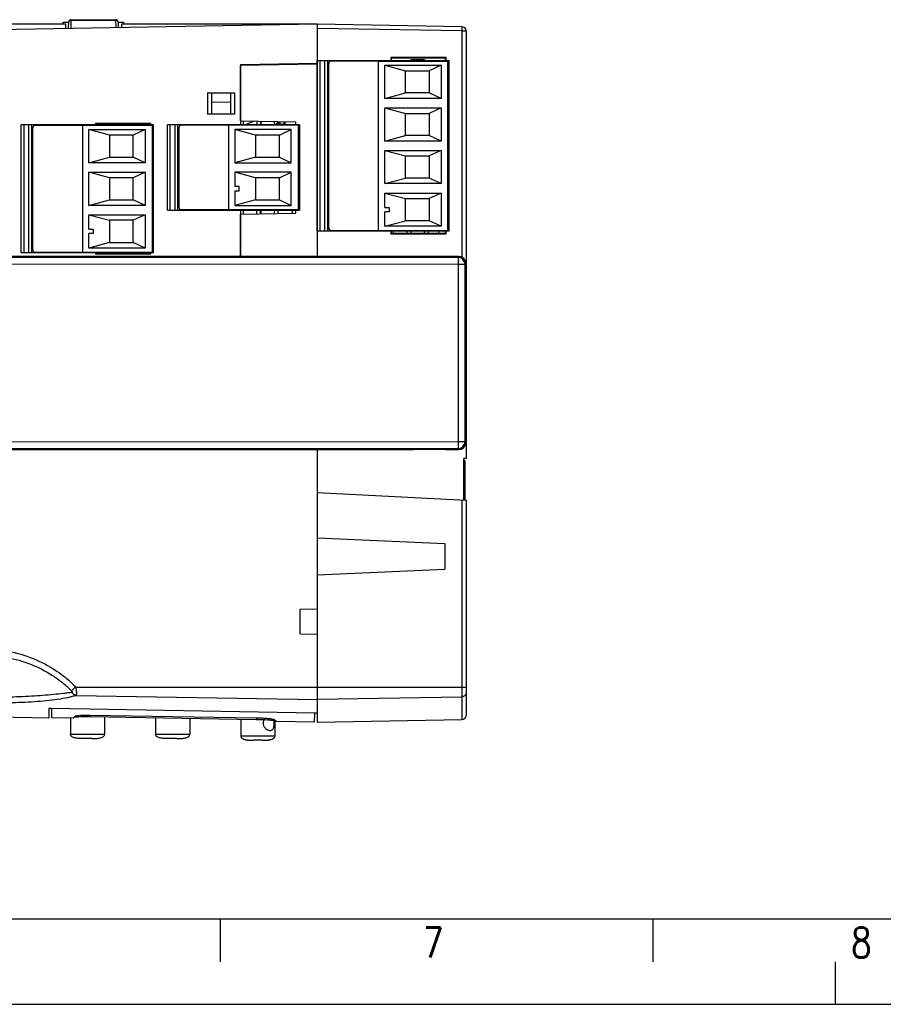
# Model space of a CAD drawing. Extents: x 0 to 594, y 0 to 420.
# Tile 3 of 16: x 306 to 408, y 0 to 116. Entities that reach past the tile are written whole.
import ezdxf

# ---------------------------------------------------------------- set-up
doc = ezdxf.new("R2010")
doc.units = 0
doc.header["$LTSCALE"] = 32.67
doc.layers.get('0').update_dxf_attribs({"linetype": 'CONTINUOUS'})
for name, color, linetype in [('02___PRT_ALL_AXES', 7, 'CONTINUOUS'), ('03__EJES', 7, 'CONTINUOUS'), ('DESMOLDEO', 7, 'CONTINUOUS'), ('REDONDEOS', 7, 'CONTINUOUS')]:
    doc.layers.add(name, color=color, linetype=linetype)
doc.styles.get("Standard").update_dxf_attribs({"font": 'SIMPLEX.SHX', "width": 0.8})

msp = doc.modelspace()

# ---------------------------------------------------------------- linework, layer by layer
at = {"color": 7}
for p, q in [((298.401, 114.347), (341.169, 115.094)), ((302.118, 115.094), (311.623, 115.094)), ((311.347, 115.294), (312.011, 115.294)), ((311.347, 115.094), (311.347, 115.294)), ((317.826, 115.294), (318.491, 115.294)), ((318.491, 115.094), (318.491, 115.294)), ((358.177, 114.771), (341.169, 115.067)), ((358.169, 114.271), (341.169, 114.567)), ((341.169, 114.567), (341.169, 87.809)), ((358.177, 114.771), (358.169, 114.271)), ((358.169, 114.271), (358.669, 114.271)), ((358.169, 114.271), (358.169, 87.735)), ((358.669, 114.271), (358.669, 64.094)), ((356.319, 111.144), (349.819, 111.144)), ((349.819, 111.144), (349.891, 111.071)), ((349.819, 111.144), (349.819, 110.794)), ((356.242, 111.067), (349.891, 111.071)), ((349.891, 111.071), (349.891, 110.794)), ((356.319, 111.144), (356.242, 111.067)), ((356.242, 110.794), (356.242, 111.067)), ((356.319, 110.794), (356.319, 111.144)), ((341.169, 110.37), (332.169, 110.213)), ((332.169, 103.725), (332.169, 110.213)), ((341.194, 110.794), (356.694, 110.794)), ((341.194, 90.794), (341.194, 110.794)), ((341.494, 110.794), (341.494, 90.794)), ((342.094, 90.794), (342.094, 110.794)), ((342.394, 110.794), (342.394, 90.794)), ((342.544, 91.144), (342.544, 110.444)), ((348.369, 110.744), (342.844, 110.744)), ((348.369, 90.844), (348.369, 110.744)), ((348.374, 110.744), (356.544, 110.744)), ((348.374, 90.844), (348.374, 110.744)), ((349.119, 110.244), (355.744, 110.244)), ((349.119, 110.244), (351.544, 109.594)), ((349.119, 106.344), (349.119, 110.244)), ((353.769, 110.894), (352.169, 110.894)), ((352.169, 110.794), (352.169, 110.894)), ((353.769, 110.894), (353.769, 110.794)), ((355.744, 110.244), (354.344, 109.594)), ((355.744, 110.244), (355.744, 106.344)), ((356.544, 90.844), (356.544, 110.744)), ((356.694, 90.794), (356.694, 110.794)), ((351.544, 109.594), (354.344, 109.594)), ((351.544, 106.994), (351.544, 109.594)), ((354.344, 109.594), (354.344, 106.994)), ((328.294, 106.994), (331.527, 106.994)), ((328.294, 106.994), (328.294, 104.494)), ((328.794, 106.994), (328.794, 104.494)), ((331.044, 104.494), (331.044, 106.994)), ((331.527, 104.494), (331.527, 106.994)), ((349.119, 106.344), (351.544, 106.994)), ((354.344, 106.994), (351.544, 106.994)), ((355.744, 106.344), (354.344, 106.994)), ((355.744, 106.344), (349.119, 106.344)), ((349.119, 105.244), (355.744, 105.244)), ((349.119, 105.244), (351.544, 104.594)), ((349.119, 101.344), (349.119, 105.244)), ((355.744, 105.244), (354.344, 104.594)), ((355.744, 105.244), (355.744, 101.344)), ((331.527, 104.494), (328.294, 104.494)), ((351.544, 104.594), (354.344, 104.594)), ((351.544, 101.994), (351.544, 104.594)), ((354.344, 104.594), (354.344, 101.994)), ((321.944, 103.24), (306.444, 103.24)), ((306.444, 88.24), (306.444, 103.24)), ((306.744, 103.24), (306.744, 88.24)), ((307.344, 88.24), (307.344, 103.24)), ((307.644, 103.24), (307.644, 88.24)), ((307.794, 88.59), (307.794, 102.89)), ((321.794, 103.19), (308.094, 103.19)), ((313.619, 103.19), (313.619, 88.29)), ((313.624, 103.19), (313.624, 88.29)), ((321.669, 103.394), (315.169, 103.394)), ((315.169, 103.394), (315.169, 103.24)), ((317.419, 103.394), (317.419, 103.24)), ((319.019, 103.394), (319.019, 103.24)), ((321.669, 103.24), (321.669, 103.394)), ((321.794, 103.19), (321.794, 88.29)), ((321.944, 103.24), (321.944, 88.24)), ((339.094, 103.244), (323.594, 103.244)), ((323.594, 93.244), (323.594, 103.244)), ((323.894, 103.244), (323.894, 93.244)), ((324.494, 93.244), (324.494, 103.244)), ((324.794, 103.244), (324.794, 93.244)), ((324.944, 102.894), (324.944, 93.594)), ((338.944, 103.194), (325.244, 103.194)), ((330.769, 103.194), (330.769, 93.294)), ((330.774, 103.194), (330.774, 93.294)), ((332.169, 103.725), (338.669, 103.611)), ((332.494, 103.719), (332.494, 103.244)), ((334.119, 103.691), (334.119, 103.244)), ((334.519, 103.684), (334.519, 103.244)), ((334.569, 103.578), (334.519, 103.578)), ((334.569, 103.683), (334.569, 103.244)), ((336.169, 103.244), (336.169, 103.655)), ((336.309, 103.316), (337.439, 103.316)), ((336.624, 103.496), (336.509, 103.496)), ((336.624, 103.608), (336.624, 103.496)), ((336.804, 103.316), (336.624, 103.496)), ((336.804, 103.644), (336.804, 103.316)), ((337.312, 103.316), (337.312, 103.635)), ((337.439, 103.244), (337.439, 103.633)), ((338.669, 103.244), (338.669, 103.611)), ((338.944, 103.194), (338.944, 93.294)), ((339.094, 103.244), (339.094, 93.244)), ((314.369, 102.69), (320.994, 102.69)), ((316.794, 102.04), (314.369, 102.69)), ((314.369, 98.79), (314.369, 102.69)), ((319.594, 102.04), (316.794, 102.04)), ((316.794, 102.04), (316.794, 99.44)), ((320.994, 102.69), (319.594, 102.04)), ((319.594, 99.44), (319.594, 102.04)), ((320.994, 102.69), (320.994, 98.79)), ((338.144, 102.694), (331.519, 102.694)), ((333.944, 102.044), (331.519, 102.694)), ((331.519, 102.694), (331.519, 98.794)), ((336.744, 102.044), (333.944, 102.044)), ((333.944, 102.044), (333.944, 99.444)), ((336.744, 102.044), (338.144, 102.694)), ((336.744, 99.444), (336.744, 102.044)), ((338.144, 98.794), (338.144, 102.694)), ((349.119, 101.344), (351.544, 101.994)), ((354.344, 101.994), (351.544, 101.994)), ((355.744, 101.344), (354.344, 101.994)), ((355.744, 101.344), (349.119, 101.344)), ((314.369, 98.79), (316.794, 99.44)), ((316.794, 99.44), (319.594, 99.44)), ((320.994, 98.79), (319.594, 99.44)), ((333.944, 99.444), (331.519, 98.794)), ((333.944, 99.444), (336.744, 99.444)), ((336.744, 99.444), (338.144, 98.794)), ((349.119, 100.244), (355.744, 100.244)), ((349.119, 100.244), (351.544, 99.594)), ((349.119, 96.344), (349.119, 100.244)), ((351.544, 99.594), (354.344, 99.594)), ((351.544, 96.994), (351.544, 99.594)), ((355.744, 100.244), (354.344, 99.594)), ((354.344, 99.594), (354.344, 96.994)), ((355.744, 100.244), (355.744, 96.344)), ((320.994, 98.79), (314.369, 98.79)), ((331.519, 98.794), (338.144, 98.794)), ((314.369, 97.69), (320.994, 97.69)), ((316.794, 97.04), (314.369, 97.69)), ((314.369, 93.79), (314.369, 97.69)), ((320.994, 97.69), (319.594, 97.04)), ((320.994, 97.69), (320.994, 93.79)), ((338.144, 97.694), (331.519, 97.694)), ((333.944, 97.044), (331.519, 97.694)), ((331.519, 97.694), (331.519, 95.994)), ((336.744, 97.044), (338.144, 97.694)), ((338.144, 93.794), (338.144, 97.694)), ((319.594, 97.04), (316.794, 97.04)), ((316.794, 97.04), (316.794, 94.44)), ((319.594, 94.44), (319.594, 97.04)), ((332.019, 95.994), (331.519, 95.994)), ((332.019, 95.494), (332.019, 95.994)), ((336.744, 97.044), (333.944, 97.044)), ((333.944, 97.044), (333.944, 94.444)), ((336.744, 94.444), (336.744, 97.044)), ((349.119, 96.344), (351.544, 96.994)), ((355.744, 96.344), (349.119, 96.344)), ((354.344, 96.994), (351.544, 96.994)), ((355.744, 96.344), (354.344, 96.994)), ((331.519, 95.494), (332.019, 95.494)), ((331.519, 95.494), (331.519, 93.794)), ((349.119, 95.244), (355.744, 95.244)), ((349.119, 95.244), (351.544, 94.594)), ((349.119, 93.544), (349.119, 95.244)), ((355.744, 95.244), (354.344, 94.594)), ((355.744, 95.244), (355.744, 91.344)), ((314.369, 93.79), (316.794, 94.44)), ((320.994, 93.79), (314.369, 93.79)), ((316.794, 94.44), (319.594, 94.44)), ((320.994, 93.79), (319.594, 94.44)), ((333.944, 94.444), (331.519, 93.794)), ((331.519, 93.794), (338.144, 93.794)), ((333.944, 94.444), (336.744, 94.444)), ((336.744, 94.444), (338.144, 93.794)), ((351.544, 94.594), (354.344, 94.594)), ((351.544, 91.994), (351.544, 94.594)), ((354.344, 94.594), (354.344, 91.994)), ((314.369, 92.69), (320.994, 92.69)), ((314.369, 92.69), (316.794, 92.04)), ((314.369, 90.99), (314.369, 92.69)), ((320.994, 92.69), (319.594, 92.04)), ((320.994, 92.69), (320.994, 88.79)), ((323.594, 93.244), (339.094, 93.244)), ((325.244, 93.294), (338.944, 93.294)), ((332.169, 92.763), (338.669, 92.876)), ((332.169, 87.811), (332.169, 92.763)), ((332.494, 93.244), (332.494, 92.768)), ((334.117, 92.797), (334.117, 93.244)), ((334.519, 92.804), (334.519, 93.244)), ((334.569, 93.244), (334.569, 92.805)), ((336.169, 92.833), (336.169, 93.244)), ((336.571, 93.244), (336.571, 92.84)), ((338.669, 92.876), (338.669, 93.244)), ((349.119, 93.544), (349.619, 93.544)), ((349.619, 93.044), (349.119, 93.044)), ((349.119, 91.344), (349.119, 93.044)), ((349.619, 93.544), (349.619, 93.044)), ((319.594, 92.04), (316.794, 92.04)), ((316.794, 92.04), (316.794, 89.44)), ((319.594, 89.44), (319.594, 92.04)), ((349.119, 91.344), (351.544, 91.994)), ((355.744, 91.344), (349.119, 91.344)), ((354.344, 91.994), (351.544, 91.994)), ((355.744, 91.344), (354.344, 91.994)), ((314.369, 90.99), (314.869, 90.99)), ((314.869, 90.49), (314.369, 90.49)), ((314.369, 88.79), (314.369, 90.49)), ((314.869, 90.99), (314.869, 90.49)), ((341.194, 90.794), (356.694, 90.794)), ((342.844, 90.844), (348.369, 90.844)), ((348.374, 90.844), (356.544, 90.844)), ((349.819, 90.794), (349.819, 90.444)), ((349.819, 90.444), (349.891, 90.516)), ((349.819, 90.444), (356.319, 90.444)), ((349.891, 90.794), (349.891, 90.516)), ((349.891, 90.516), (356.242, 90.52)), ((350.144, 90.516), (350.144, 90.794)), ((351.767, 90.517), (351.767, 90.794)), ((352.169, 90.794), (352.169, 90.518)), ((353.769, 90.519), (353.769, 90.794)), ((353.819, 90.519), (353.819, 90.794)), ((354.221, 90.794), (354.221, 90.519)), ((356.242, 90.52), (356.242, 90.794)), ((356.319, 90.444), (356.242, 90.52)), ((356.319, 90.444), (356.319, 90.794)), ((316.794, 89.44), (314.369, 88.79)), ((316.794, 89.44), (319.594, 89.44)), ((320.994, 88.79), (319.594, 89.44)), ((321.944, 88.24), (306.444, 88.24)), ((308.094, 88.29), (321.794, 88.29)), ((320.994, 88.79), (314.369, 88.79)), ((315.169, 88.24), (315.169, 88.094)), ((315.169, 88.094), (321.669, 88.094)), ((317.419, 88.094), (317.419, 88.24)), ((321.669, 88.094), (321.669, 88.24)), ((357.738, 86.893), (297.397, 86.867)), ((357.718, 87.693), (297.421, 87.667)), ((341.118, 87.809), (297.428, 87.822)), ((357.834, 87.809), (341.118, 87.809)), ((357.834, 87.809), (357.718, 87.693)), ((357.738, 86.893), (358.518, 86.893)), ((357.738, 86.893), (357.738, 66.044)), ((358.634, 87.009), (358.518, 86.893)), ((358.518, 86.893), (358.518, 66.044)), ((358.634, 65.928), (358.634, 87.009)), ((297.441, 66.07), (357.738, 66.044)), ((358.518, 66.044), (357.738, 66.044)), ((358.518, 66.044), (358.634, 65.928)), ((358.669, 65.917), (358.633, 65.917)), ((297.421, 65.27), (357.718, 65.244)), ((297.428, 65.115), (341.169, 65.129)), ((341.669, 65.129), (341.169, 65.12)), ((341.169, 65.129), (352.449, 65.129)), ((341.169, 65.094), (341.169, 46.444)), ((352.449, 65.129), (352.52, 65.152)), ((356.167, 65.152), (352.52, 65.152)), ((356.239, 65.129), (356.167, 65.152)), ((356.239, 65.129), (357.834, 65.129)), ((357.718, 65.244), (357.834, 65.129)), ((358.669, 64.094), (358.419, 64.094)), ((358.419, 59.19), (358.419, 64.094)), ((358.519, 63.844), (358.419, 63.844)), ((358.519, 63.844), (358.519, 59.184)), ((358.519, 62.844), (358.419, 62.844)), ((341.169, 60.094), (358.669, 59.177)), ((358.177, 59.202), (358.177, 33.417)), ((358.669, 59.177), (358.669, 33.917)), ((341.169, 54.749), (356.169, 54.094)), ((356.169, 54.094), (356.169, 51.094)), ((341.169, 50.439), (356.169, 51.094)), ((339.169, 46.409), (341.169, 46.444)), ((339.169, 43.479), (339.169, 46.409)), ((341.169, 46.42), (341.169, 43.467)), ((339.169, 43.479), (341.169, 43.444)), ((341.169, 43.444), (341.169, 37.248)), ((312.823, 37.248), (358.669, 37.248)), ((312.885, 36.273), (341.169, 35.795)), ((341.169, 35.82), (358.177, 36.108)), ((312.522, 33.599), (310.048, 33.642)), ((312.219, 33.604), (312.219, 31.694)), ((312.522, 33.599), (312.795, 33.849)), ((314.516, 33.953), (314.457, 33.735)), ((334.022, 33.411), (314.457, 33.735)), ((314.504, 33.956), (334.025, 33.642)), ((316.219, 33.705), (316.219, 31.694)), ((322.219, 33.606), (322.219, 31.694)), ((326.219, 33.54), (326.219, 31.694)), ((334.025, 33.642), (334.093, 33.41)), ((341.169, 34.201), (341.169, 33.12)), ((334.093, 33.41), (334.022, 33.411)), ((336.369, 33.183), (336.083, 33.445)), ((340.88, 33.104), (336.369, 33.183)), ((341.169, 33.12), (358.177, 33.417)), ((316.219, 31.694), (312.219, 31.694)), ((326.219, 31.694), (322.219, 31.694)), ((336.219, 31.494), (332.219, 31.494)), ((314.719, 31.194), (313.719, 31.194)), ((324.719, 31.194), (323.719, 31.194)), ((334.719, 30.994), (333.719, 30.994)), ((584, 10), (25, 10)), ((329.8, 10), (329.8, 5)), ((380.6, 10), (380.6, 5)), ((402, 5), (402, 0)), ((0, 0), (594, 0))]:
    msp.add_line(p, q, dxfattribs=at)
for points in [[(336.221, 103.244), (336.322, 103.327), (336.443, 103.434), (336.559, 103.543), (336.662, 103.646)], [(319.955, 88.24), (319.934, 88.213), (319.9, 88.17), (319.867, 88.127), (319.841, 88.094)], [(320.999, 88.094), (321.037, 88.139), (321.07, 88.177), (321.102, 88.215), (321.124, 88.24)], [(332.219, 31.494), (332.219, 31.49), (332.221, 31.457), (332.227, 31.424), (332.236, 31.391), (332.25, 31.36), (332.268, 31.329), (332.289, 31.301), (332.314, 31.274), (332.341, 31.249), (332.371, 31.226), (332.404, 31.204), (332.438, 31.184), (332.475, 31.166), (332.513, 31.149), (332.552, 31.133), (332.593, 31.119), (332.636, 31.105), (332.68, 31.093), (332.725, 31.082), (332.771, 31.071), (332.819, 31.061), (332.868, 31.052), (332.919, 31.044), (332.971, 31.036), (333.024, 31.029), (333.079, 31.023), (333.135, 31.018), (333.193, 31.013), (333.252, 31.008), (333.313, 31.004), (333.376, 31.001), (333.44, 30.998), (333.507, 30.996), (333.575, 30.995), (333.646, 30.994), (333.719, 30.994)], [(334.719, 30.994), (334.791, 30.994), (334.862, 30.995), (334.931, 30.996), (334.997, 30.998), (335.062, 31.001), (335.125, 31.004), (335.185, 31.008), (335.245, 31.013), (335.302, 31.018), (335.359, 31.023), (335.413, 31.029), (335.467, 31.036), (335.519, 31.044), (335.569, 31.052), (335.618, 31.061), (335.666, 31.071), (335.713, 31.082), (335.758, 31.093), (335.802, 31.105), (335.844, 31.119), (335.885, 31.133), (335.925, 31.149), (335.963, 31.166), (335.999, 31.184), (336.034, 31.204), (336.066, 31.226), (336.096, 31.249), (336.124, 31.274), (336.149, 31.301), (336.17, 31.329), (336.187, 31.36), (336.201, 31.391), (336.211, 31.424), (336.217, 31.457), (336.219, 31.49), (336.219, 31.494)]]:
    msp.add_lwpolyline(points, dxfattribs=at)
for centre, radius, start, end in [((358.169, 114.271), 0.5, 0, 89), ((342.844, 110.444), 0.3, 90, 180), ((308.094, 102.89), 0.3, 90, 180.00001), ((325.244, 102.894), 0.3, 90, 180), ((325.244, 93.594), 0.3, 180, 270), ((335.344, 92.344), 3, 10.0996, 17.46807), ((342.844, 91.144), 0.3, 180, 270), ((352.994, 92.344), 3, 322.53445, 328.87192), ((308.094, 88.59), 0.3, 179.99999, 270), ((358.169, 65.917), 0.5, 323.99194, 360), ((358.169, 33.917), 0.5, 271, 360), ((334.949, 23.418), 9.951, 84.26565, 85.37195)]:
    msp.add_arc(centre, radius, start, end, dxfattribs=at)
for centre, major_axis, start_param, end_param in [((357.834, 87.009), (0.566, 0.566), -0.7852459, 0.7852459), ((357.834, 65.929), (-0.566, 0.566), -3.9268385, -2.3563468)]:
    msp.add_ellipse(centre, major_axis=major_axis, ratio=0.9996955, start_param=start_param, end_param=end_param, dxfattribs=at)
msp.add_open_spline([(333.882, 103.695), (333.506, 103.547), (333.131, 103.398), (332.758, 103.244)], degree=3, dxfattribs=at)
for points, knots in [([(358.518, 86.893), (358.518, 86.997), (358.476, 87.207), (358.298, 87.473), (358.032, 87.651), (357.822, 87.693), (357.718, 87.693)], [0, 0, 0, 0, 0.249993, 0.4999802, 0.74997, 1, 1, 1, 1]), ([(357.718, 87.693), (357.72, 87.692), (357.72, 87.685), (357.723, 87.673), (357.724, 87.653), (357.727, 87.612), (357.729, 87.545), (357.732, 87.447), (357.735, 87.328), (357.737, 87.141), (357.738, 86.994), (357.738, 86.893)], [0, 0, 0, 0, 0.0068326, 0.0227563, 0.047789, 0.0817817, 0.1752278, 0.2996704, 0.4503412, 0.6216551, 1, 1, 1, 1]), ([(357.718, 65.244), (357.822, 65.244), (358.032, 65.286), (358.298, 65.464), (358.476, 65.73), (358.518, 65.94), (358.518, 66.044)], [0, 0, 0, 0, 0.2499929, 0.4999803, 0.7499702, 1, 1, 1, 1]), ([(357.738, 66.044), (357.738, 65.943), (357.737, 65.797), (357.735, 65.61), (357.732, 65.491), (357.729, 65.392), (357.727, 65.325), (357.724, 65.285), (357.723, 65.264), (357.72, 65.252), (357.72, 65.245), (357.718, 65.244)], [0, 0, 0, 0, 0.3783853, 0.5496959, 0.7003523, 0.8247832, 0.9182232, 0.9522147, 0.977246, 0.9931681, 1, 1, 1, 1]), ([(301.906, 41.72), (302.915, 41.724), (304.939, 41.538), (307.862, 40.686), (310.12, 39.517), (311.748, 38.319), (312.489, 37.626), (312.823, 37.248)], [0, 0, 0, 0, 0.2499769, 0.4999285, 0.7498401, 0.874943, 1, 1, 1, 1]), ([(301.919, 40.99), (302.877, 40.993), (304.801, 40.817), (307.578, 40.014), (309.727, 38.914), (311.284, 37.793), (312, 37.152), (312.333, 36.808)], [0, 0, 0, 0, 0.2500927, 0.5001425, 0.750114, 0.8751774, 1, 1, 1, 1]), ([(312.823, 37.248), (312.773, 37.204), (312.609, 37.058), (312.445, 36.912), (312.333, 36.808)], [0, 0, 0, 0, 0.3049871, 1, 1, 1, 1]), ([(312.823, 37.248), (312.848, 37.141), (312.887, 36.938), (312.923, 36.655), (312.926, 36.438), (312.909, 36.313), (312.885, 36.273)], [0, 0, 0, 0, 0.3330322, 0.6309826, 0.8603597, 1, 1, 1, 1]), ([(312.885, 36.273), (312.738, 36.213), (312.409, 36.114), (311.681, 35.946), (310.663, 35.777), (309.355, 35.621), (307.96, 35.504), (306.501, 35.422), (304.476, 35.357), (302.938, 35.356), (301.906, 35.374)], [0, 0, 0, 0, 0.0431768, 0.0927921, 0.2029786, 0.3229739, 0.4501591, 0.5828624, 0.7196507, 1, 1, 1, 1]), ([(312.391, 36.619), (312.235, 36.595), (311.901, 36.554), (311.183, 36.466), (310.203, 36.356), (308.956, 36.243), (307.158, 36.121), (304.804, 36.037), (302.892, 36.037), (301.919, 36.053)], [0, 0, 0, 0, 0.0452371, 0.0959664, 0.2069805, 0.3269951, 0.4537892, 0.7217266, 1, 1, 1, 1]), ([(312.333, 36.808), (312.35, 36.791), (312.382, 36.753), (312.419, 36.702), (312.437, 36.639), (312.404, 36.621), (312.391, 36.619)], [0, 0, 0, 0, 0.3128783, 0.6147175, 0.8364172, 1, 1, 1, 1]), ([(312.885, 36.273), (312.787, 36.289), (312.592, 36.374), (312.448, 36.529), (312.391, 36.619)], [0, 0, 0, 0, 0.4824603, 1, 1, 1, 1]), ([(358.669, 36.592), (358.669, 36.561), (358.662, 36.498), (358.634, 36.408), (358.589, 36.324), (358.507, 36.226), (358.37, 36.136), (358.242, 36.109), (358.177, 36.108)], [0, 0, 0, 0, 0.1233394, 0.2469709, 0.3711522, 0.4960477, 0.7469405, 1, 1, 1, 1]), ([(312.941, 33.715), (312.878, 33.711), (312.775, 33.704), (312.673, 33.693), (312.634, 33.686)], [0, 0, 0, 0, 0.6142556, 1, 1, 1, 1]), ([(312.795, 33.849), (312.81, 33.863), (312.871, 33.878), (312.981, 33.9), (313.148, 33.918), (313.358, 33.935), (313.608, 33.948), (313.994, 33.959), (314.296, 33.96), (314.504, 33.956)], [0, 0, 0, 0, 0.0355399, 0.103111, 0.200902, 0.3255415, 0.4728383, 0.6379673, 1, 1, 1, 1]), ([(313.192, 33.726), (313.17, 33.725), (313.086, 33.722), (313.002, 33.718), (312.941, 33.715)], [0, 0, 0, 0, 0.2710196, 1, 1, 1, 1]), ([(314.457, 33.735), (314.341, 33.736), (313.92, 33.741), (313.498, 33.737), (313.192, 33.726)], [0, 0, 0, 0, 0.2735642, 1, 1, 1, 1]), ([(334.025, 33.642), (334.273, 33.638), (334.633, 33.626), (335.096, 33.597), (335.397, 33.571), (335.653, 33.543), (335.854, 33.513), (335.984, 33.486), (336.053, 33.463), (336.076, 33.452), (336.083, 33.445)], [0, 0, 0, 0, 0.3574717, 0.5219083, 0.6694785, 0.7951389, 0.8943601, 0.9633511, 0.9857158, 1, 1, 1, 1]), ([(335.752, 33.336), (335.637, 33.346), (335.084, 33.384), (334.531, 33.403), (334.093, 33.41)], [0, 0, 0, 0, 0.2088113, 1, 1, 1, 1]), ([(336.205, 33.285), (336.189, 33.288), (336.102, 33.302), (336.014, 33.312), (335.943, 33.319)], [0, 0, 0, 0, 0.1885082, 1, 1, 1, 1]), ([(336.283, 33.262), (336.276, 33.268), (336.248, 33.276), (336.223, 33.282), (336.205, 33.285)], [0, 0, 0, 0, 0.3378618, 1, 1, 1, 1]), ([(313.719, 31.194), (313.648, 31.194), (313.506, 31.195), (313.293, 31.204), (313.081, 31.221), (312.869, 31.249), (312.661, 31.293), (312.492, 31.352), (312.369, 31.423), (312.288, 31.494), (312.231, 31.586), (312.219, 31.658), (312.219, 31.694)], [0, 0, 0, 0, 0.1250265, 0.2500527, 0.375077, 0.5000971, 0.6251019, 0.7500263, 0.8125606, 0.8751007, 0.9375513, 1, 1, 1, 1]), ([(314.719, 31.194), (314.79, 31.194), (314.932, 31.195), (315.145, 31.204), (315.357, 31.221), (315.568, 31.249), (315.777, 31.293), (315.945, 31.352), (316.069, 31.423), (316.15, 31.494), (316.207, 31.586), (316.219, 31.658), (316.219, 31.694)], [0, 0, 0, 0, 0.1250265, 0.2500527, 0.375077, 0.5000971, 0.6251019, 0.7500263, 0.8125606, 0.8751007, 0.9375513, 1, 1, 1, 1]), ([(323.719, 31.194), (323.648, 31.194), (323.506, 31.195), (323.293, 31.204), (323.081, 31.221), (322.869, 31.249), (322.661, 31.293), (322.492, 31.352), (322.369, 31.423), (322.288, 31.494), (322.231, 31.586), (322.219, 31.658), (322.219, 31.694)], [0, 0, 0, 0, 0.1250265, 0.2500527, 0.375077, 0.5000971, 0.6251019, 0.7500263, 0.8125606, 0.8751007, 0.9375513, 1, 1, 1, 1]), ([(324.719, 31.194), (324.79, 31.194), (324.932, 31.195), (325.145, 31.204), (325.357, 31.221), (325.568, 31.249), (325.777, 31.293), (325.945, 31.352), (326.069, 31.423), (326.15, 31.494), (326.207, 31.586), (326.219, 31.658), (326.219, 31.694)], [0, 0, 0, 0, 0.1250265, 0.2500527, 0.375077, 0.5000971, 0.6251019, 0.7500263, 0.8125606, 0.8751007, 0.9375513, 1, 1, 1, 1])]:
    msp.add_open_spline(points, degree=3, knots=knots, dxfattribs=at)
at = {"layer": '02___PRT_ALL_AXES', "color": 7}
for p, q in [((317.419, 88.094), (317.419, 88.24)), ((319.019, 88.094), (319.019, 88.24)), ((332.219, 33.441), (332.219, 31.494)), ((336.219, 33.282), (336.219, 31.494))]:
    msp.add_line(p, q, dxfattribs=at)
msp.add_arc((334.319, 33.043), 1.788, 6.27584, 8.3579, dxfattribs=at)
for points, knots in [([(334.872, 32.994), (334.872, 33.061), (334.888, 33.197), (334.936, 33.324), (334.966, 33.384)], [0, 0, 0, 0, 0.501909, 1, 1, 1, 1]), ([(335.633, 32.119), (335.544, 32.119), (335.404, 32.161), (335.24, 32.266), (335.079, 32.411), (334.953, 32.602), (334.884, 32.82), (334.872, 32.936), (334.872, 32.994)], [0, 0, 0, 0, 0.2119758, 0.3324557, 0.4597723, 0.7258271, 0.8625353, 1, 1, 1, 1]), ([(336.109, 32.994), (336.109, 32.936), (336.105, 32.823), (336.087, 32.66), (336.059, 32.532), (336.029, 32.439), (335.995, 32.357), (335.942, 32.267), (335.856, 32.182), (335.75, 32.129), (335.672, 32.119), (335.633, 32.119)], [0, 0, 0, 0, 0.156115, 0.3058912, 0.4448801, 0.5096713, 0.5712568, 0.6854318, 0.790794, 0.8932937, 1, 1, 1, 1]), ([(336.096, 33.238), (336.098, 33.218), (336.106, 33.137), (336.109, 33.055), (336.109, 32.994)], [0, 0, 0, 0, 0.2453547, 1, 1, 1, 1])]:
    msp.add_open_spline(points, degree=3, knots=knots, dxfattribs=at)
at = {"layer": '03__EJES', "color": 7}
for p, q in [((319.519, 103.394), (319.519, 103.24)), ((320.219, 103.24), (320.219, 103.394)), ((321.119, 103.24), (321.119, 103.394))]:
    msp.add_line(p, q, dxfattribs=at)
at = {"layer": 'DESMOLDEO', "color": 7}
for p, q in [((311.623, 115.094), (311.632, 114.578)), ((318.215, 115.094), (318.208, 114.693)), ((318.215, 115.094), (341.169, 115.094)), ((341.169, 115.094), (341.169, 110.501)), ((332.169, 110.344), (341.169, 110.501)), ((332.169, 110.344), (332.169, 103.244)), ((328.794, 105.901), (331.044, 105.94)), ((332.169, 93.244), (332.169, 87.811)), ((339.202, 65.128), (341.169, 65.094)), ((341.169, 65.129), (341.169, 65.094)), ((341.169, 37.248), (341.169, 34.201)), ((309.669, 34.758), (309.669, 33.644)), ((309.669, 34.758), (310.029, 34.752)), ((310.029, 34.752), (340.899, 34.206)), ((340.899, 34.192), (310.029, 34.74)), ((310.048, 33.643), (310.029, 34.74)), ((298.401, 33.84), (309.669, 33.643)), ((340.88, 33.104), (340.899, 34.192)), ((340.899, 34.206), (341.169, 34.201))]:
    msp.add_line(p, q, dxfattribs=at)
at = {"layer": 'REDONDEOS', "color": 7}
for p, q in [((312.311, 115.594), (317.526, 115.594)), ((312.311, 115.594), (312.311, 115.52)), ((317.526, 115.52), (317.526, 115.594)), ((311.999, 114.584), (312.011, 115.299)), ((312.295, 114.59), (312.311, 115.52)), ((312.311, 115.52), (317.526, 115.52)), ((317.526, 115.52), (317.541, 114.681)), ((317.826, 115.299), (317.837, 114.686))]:
    msp.add_line(p, q, dxfattribs=at)
for centre, start, end in [((312.311, 115.294), 90, 179), ((317.526, 115.294), 1, 90)]:
    msp.add_arc(centre, 0.3, start, end, dxfattribs=at)
for points, knots in [([(312.083, 115.442), (312.072, 115.433), (312.034, 115.394), (312.012, 115.339), (312.011, 115.299)], [0, 0, 0, 0, 0.2685626, 1, 1, 1, 1]), ([(312.311, 115.52), (312.29, 115.52), (312.209, 115.514), (312.128, 115.481), (312.083, 115.442)], [0, 0, 0, 0, 0.2633651, 1, 1, 1, 1]), ([(317.826, 115.299), (317.825, 115.359), (317.74, 115.489), (317.6, 115.52), (317.526, 115.52)], [0, 0, 0, 0, 0.4508288, 1, 1, 1, 1])]:
    msp.add_open_spline(points, degree=3, knots=knots, dxfattribs=at)

# ---------------------------------------------------------------- texts
at = {"color": 8, "char_height": 3.5, "width": 2.8, "attachment_point": 1}
for s, insert in [('7', (353.617, 9)), ('8', (403.87, 9))]:
    msp.add_mtext(s, dxfattribs=dict(at, insert=insert))

doc.saveas('drawing.dxf')
